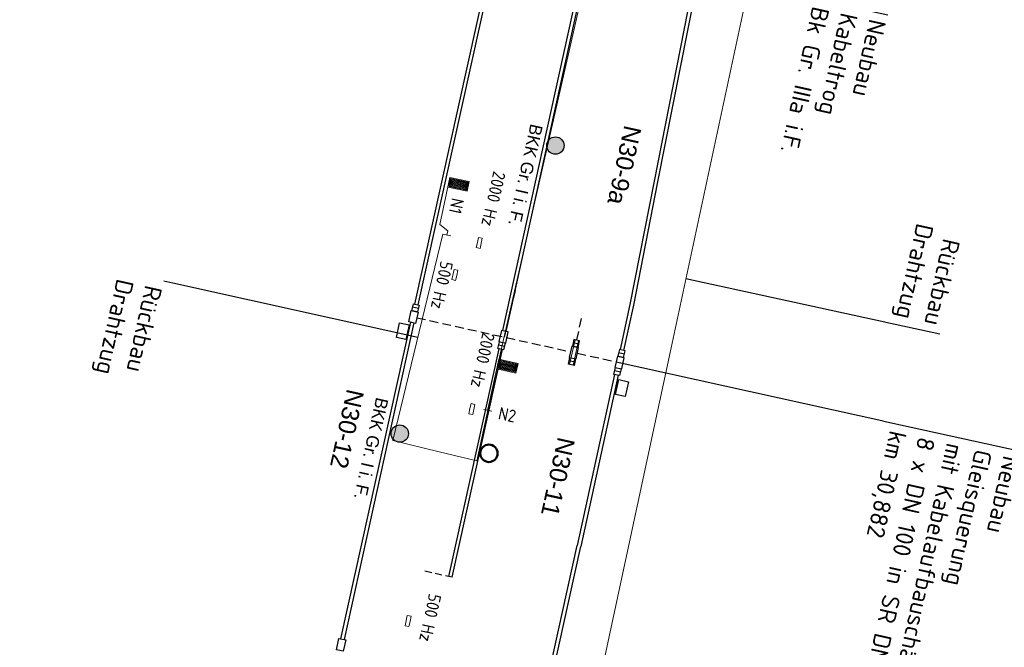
# Model space of a CAD drawing. Header units: metres. Extents: x 3425266 to 3446567, y 5432533 to 5452217.
# Tile 47 of 82: x 3435962 to 3436103, y 5440306 to 5440396. Entities that reach past the tile are written whole.
import ezdxf
from ezdxf import colors
from ezdxf.entities.mleader import LeaderData, LeaderLine
from ezdxf.enums import TextEntityAlignment as Align
from ezdxf.math import Vec2, Vec3

# ---------------------------------------------------------------- set-up
doc = ezdxf.new("R2010")
doc.units = ezdxf.units.M
doc.header["$MEASUREMENT"] = 0
doc.linetypes.add('DASHED', pattern=[0.75, 0.5, -0.25])
doc.linetypes.add('STRICHLINIEX2', pattern=[1.5, 1, -0.5])
for name, color, linetype, lineweight in [('MC-AL_Neubau_Planung-ESTW-Landau-Kabel_ausgeschaltet_LIN', 50, 'Continuous', 25), ('MC-AL_Neubau_Planung-ESTW-Landau-Kabel_ausgeschaltet_TXT', 50, 'Continuous', 25), ('MC-AL_Neubau_Planung-ESTW-Landau-Kabel_LIN', 10, 'Continuous', 25), ('MC-AL_Neubau_Planung-ESTW-Landau-OLA-Planung_LIN', 84, 'Continuous', 25), ('MC-AL_Neubau_Planung-ESTW-Landau-OLA-Planung_TXT', 84, 'Continuous', 25), ('MC_P_Beschriftung_Kabeltrog_TXT', 10, 'Continuous', 25), ('N_KTB', 10, 'Continuous', 25), ('N_KTB Verrohrung', 10, 'DASHED', 25), ('N_Nutzung Kabeltrog', 20, 'DASHED', 25), ('R_Draht', 40, 'Continuous', 18), ('R_Draht Text', 40, 'Continuous', 18), ('R_KTB', 40, 'Continuous', 18), ('R_Signale', 40, 'Continuous', 18)]:
    doc.layers.add(name, color=color, linetype=linetype, lineweight=lineweight)
doc.styles.add('Isocpeur', font='isocpeur.ttf')
doc.styles.add('K_ISOCP', font='k_isocp.shx')
doc.styles.get("Standard").update_dxf_attribs({"font": 'arial.ttf'})
doc.styles.add('TXT', font='iso8.shx')

# ---------------------------------------------------------------- blocks, each defined once
blk = doc.blocks.new('_None')

msp = doc.modelspace()

# ---------------------------------------------------------------- hatches: boundary and pattern name
at = {"layer": 'MC-AL_Neubau_Planung-ESTW-Landau-OLA-Planung_LIN'}
h = msp.add_hatch(color=256, dxfattribs=at)
h.dxf.hatch_style = 1
edge = h.paths.add_edge_path()
edge.add_arc((3436038.741, 5440378.284), 1.249, 0, 360)
h = msp.add_hatch(color=256, dxfattribs=at)
h.dxf.hatch_style = 1
edge = h.paths.add_edge_path()
edge.add_arc((3436016.433, 5440337.037), 1.249, 0, 360)

# ---------------------------------------------------------------- linework, layer by layer
at = {"layer": 'MC-AL_Neubau_Planung-ESTW-Landau-Kabel_LIN'}
for p, q in [((3436031.187, 5440351.787), (3436044.016, 5440409.92)), ((3436031.675, 5440351.679), (3436044.504, 5440409.812)), ((3436023.459, 5440316.569), (3436030.668, 5440349.18)), ((3436023.947, 5440316.461), (3436031.156, 5440349.072))]:
    msp.add_line(p, q, dxfattribs=at)
at = {"layer": 'MC-AL_Neubau_Planung-ESTW-Landau-Kabel_LIN', "linetype": 'STRICHLINIEX2'}
msp.add_line((3436023.947, 5440316.461), (3436019.882, 5440317.358), dxfattribs=at)
at = {"layer": 'MC-AL_Neubau_Planung-ESTW-Landau-OLA-Planung_LIN'}
for centre in [(3436038.741, 5440378.284), (3436016.433, 5440337.037)]:
    msp.add_circle(centre, 1.249, dxfattribs=at)
at = {"layer": 'MC-AL_Neubau_Planung-ESTW-Landau-OLA-Planung_LIN', "lineweight": 50}
msp.add_circle((3436029.21, 5440334.218), 1.249, dxfattribs=at)
at = {"layer": 'N_KTB', "flags": 128}
for points in [[(3436052.903, 5440373.202), (3436049.425, 5440355.528), (3436048.011, 5440349.06)], [(3436053.392, 5440373.098), (3436049.913, 5440355.421), (3436048.499, 5440348.952)], [(3436031.43, 5440349.524), (3436030.609, 5440349.705)], [(3436042.096, 5440349.855), (3436041.276, 5440350.036)], [(3436048.625, 5440348.412), (3436047.805, 5440348.593)]]:
    msp.add_lwpolyline(points, dxfattribs=at)
for points in [[(3436030.995, 5440351.822), (3436030.639, 5440350.211), (3436031.616, 5440349.995), (3436031.972, 5440351.606), (3436030.995, 5440351.822)], [(3436030.502, 5440349.217), (3436030.717, 5440350.194), (3436031.538, 5440350.012), (3436031.322, 5440349.036), (3436030.502, 5440349.217)], [(3436041.383, 5440350.525), (3436041.168, 5440349.548), (3436041.988, 5440349.367), (3436042.204, 5440350.343), (3436041.383, 5440350.525)], [(3436007.353, 5440306.093), (3436007.709, 5440307.704), (3436008.686, 5440307.488), (3436008.33, 5440305.877), (3436007.353, 5440306.093)]]:
    msp.add_lwpolyline(points, close=True, dxfattribs=at)
at = {"layer": 'N_KTB Verrohrung', "ltscale": 2.5, "flags": 128}
for points in [[(3436031.453, 5440350.847), (3436033.063, 5440357.676)], [(3436018.884, 5440353.629), (3436032.566, 5440350.605), (3436040.911, 5440348.76)]]:
    msp.add_lwpolyline(points, dxfattribs=at)
at = {"layer": 'N_Nutzung Kabeltrog', "ltscale": 2.5, "flags": 128}
msp.add_lwpolyline([(3436042.409, 5440353.505), (3436041.771, 5440350.439)], dxfattribs=at)
at = {"layer": 'R_Draht', "linetype": 'Continuous', "lineweight": 15}
for p, q in [((3436054.946, 5440454.247), (3436030.329, 5440346.315)), ((3436055.308, 5440349.308), (3436034.245, 5440250.958)), ((3436030.329, 5440346.315), (3436027.467, 5440333.153)), ((3436015.416, 5440336.05), (3436022.097, 5440334.444)), ((3436027.467, 5440333.153), (3436022.097, 5440334.444))]:
    msp.add_line(p, q, dxfattribs=at)
at = {"layer": 'R_Signale'}
for p, q in [((3436023.3, 5440366.049), (3436022.185, 5440366.966)), ((3436022.589, 5440365.586), (3436023.763, 5440365.338)), ((3436023.176, 5440365.462), (3436023.3, 5440366.049)), ((3436027.551, 5440364.404), (3436027.706, 5440365.138)), ((3436027.706, 5440365.138), (3436028.257, 5440365.021)), ((3436027.396, 5440363.671), (3436027.551, 5440364.404)), ((3436027.946, 5440363.554), (3436027.396, 5440363.671)), ((3436028.257, 5440365.021), (3436027.946, 5440363.554)), ((3436023.893, 5440359.091), (3436024.224, 5440360.554)), ((3436024.224, 5440360.554), (3436024.773, 5440360.43)), ((3436024.607, 5440359.698), (3436024.441, 5440358.967)), ((3436024.773, 5440360.43), (3436024.607, 5440359.698)), ((3436024.441, 5440358.967), (3436023.893, 5440359.091)), ((3436026.494, 5440340.617), (3436026.656, 5440341.349)), ((3436026.656, 5440341.349), (3436027.205, 5440341.227)), ((3436027.205, 5440341.227), (3436026.88, 5440339.763)), ((3436026.331, 5440339.885), (3436026.494, 5440340.617)), ((3436026.88, 5440339.763), (3436026.331, 5440339.885)), ((3436028.432, 5440340.5), (3436029.604, 5440340.241)), ((3436029.018, 5440340.371), (3436029.147, 5440340.957)), ((3436017.201, 5440309.53), (3436017.508, 5440310.998)), ((3436017.508, 5440310.998), (3436018.059, 5440310.883)), ((3436017.905, 5440310.149), (3436017.752, 5440309.415)), ((3436018.059, 5440310.883), (3436017.905, 5440310.149)), ((3436017.752, 5440309.415), (3436017.201, 5440309.53))]:
    msp.add_line(p, q, dxfattribs=at)
for points in [[(3436022.185, 5440366.966), (3436023.612, 5440373.717), (3436026.376, 5440373.133), (3436026.084, 5440371.751), (3436023.32, 5440372.335)], [(3436023.449, 5440372.418), (3436026, 5440371.879), (3436026.247, 5440373.049), (3436023.696, 5440373.588), (3436023.471, 5440372.525), (3436025.916, 5440372.008), (3436026.118, 5440372.965), (3436023.78, 5440373.459), (3436023.6, 5440372.609), (3436025.832, 5440372.137), (3436025.99, 5440372.881), (3436023.864, 5440373.33), (3436023.729, 5440372.692), (3436025.749, 5440372.266), (3436025.861, 5440372.797), (3436023.947, 5440373.202), (3436023.858, 5440372.776), (3436025.665, 5440372.394), (3436025.732, 5440372.713), (3436024.031, 5440373.073), (3436023.986, 5440372.86), (3436025.581, 5440372.523), (3436025.603, 5440372.629), (3436024.089, 5440372.95)], [(3436030.459, 5440346.398), (3436033.005, 5440345.836), (3436033.263, 5440347.003), (3436030.716, 5440347.565), (3436030.482, 5440346.504), (3436032.923, 5440345.965), (3436033.133, 5440346.92), (3436030.799, 5440347.435), (3436030.612, 5440346.587), (3436032.84, 5440346.095), (3436033.004, 5440346.838), (3436030.882, 5440347.306), (3436030.741, 5440346.669), (3436032.757, 5440346.224), (3436032.874, 5440346.755), (3436030.965, 5440347.176), (3436030.871, 5440346.752), (3436032.675, 5440346.354), (3436032.745, 5440346.672), (3436031.047, 5440347.047), (3436031, 5440346.835), (3436032.592, 5440346.484), (3436032.615, 5440346.59), (3436031.104, 5440346.923)]]:
    msp.add_lwpolyline(points, dxfattribs=at)

# ---------------------------------------------------------------- texts
at = {"layer": 'MC-AL_Neubau_Planung-ESTW-Landau-OLA-Planung_TXT', "insert": (3436051.097, 5440380.783), "char_height": 2.5, "attachment_point": 1, "rotation": 257.53501}
msp.add_mtext_dynamic_manual_height_columns('N30-9a', width=15.68388, gutter_width=1, heights=[0], dxfattribs=at)
at = {"layer": 'MC_P_Beschriftung_Kabeltrog_TXT', "char_height": 1.8, "attachment_point": 1, "rotation": 257.42995, "style": 'K_ISOCP'}
for insert in [(3436036.946, 5440381.097), (3436014.818, 5440341.932)]:
    msp.add_mtext_dynamic_manual_height_columns('BKK Gr. I i. F.', width=17.65098, gutter_width=12.5, heights=[0], dxfattribs=dict(at, insert=insert))
at = {"layer": 'R_Signale', "style": 'TXT'}
for s, rotation, p in [('2000 Hz', 257.01154, (3436029.866, 5440370.647)), ('N1', 258.06793, (3436024.562, 5440369.618)), ('500 Hz', 257.74106, (3436022.464, 5440358.282)), ('2000 Hz', 257.21696, (3436028.325, 5440347.552)), ('500 Hz', 257.87413, (3436020.793, 5440310.658))]:
    msp.add_text(s, height=1.8, rotation=rotation, dxfattribs=at).set_placement(p, align=Align.MIDDLE)

# ---------------------------------------------------------------- leaders
at = {"layer": 'MC-AL_Neubau_Planung-ESTW-Landau-Kabel_ausgeschaltet_TXT'}
ml = msp.add_multileader_mtext('Standard', dxfattribs=at)
ml.set_content('Neubau\\PKabeltrog\\PBk Gr. IIIa i.F.', color=256, style='Isocpeur')
ml.set_leader_properties()
ml.set_arrow_properties(name='NONE')
ml.build(insert=Vec2(0, 0))
ml.multileader.update_dxf_attribs({"has_text_frame": 1, "text_left_attachment_type": 0, "text_right_attachment_type": 0, "dogleg_length": 0, "arrow_head_size": 0.18})
ctx = ml.context
ctx.base_point, ctx.char_height, ctx.arrow_head_size, ctx.landing_gap_size, ctx.plane_origin, ctx.plane_x_axis, ctx.plane_y_axis = Vec3(3436086.387, 5440396.982), 2.5, 0.18, 1, Vec3(3436296.158, 5440300.618), Vec3(-0.215843, -0.9764281), Vec3(0.9764281, -0.215843)
ctx.left_attachment, ctx.right_attachment = 0, 0
notes = []
notes.append((ctx, [(0, (1, 1, 0), (3436086.387, 5440396.982), (-0.215843, -0.9764281), 0, [(0, [(3436059.255, 5440402.98)], 0, [])])]))
ctx.mtext.insert, ctx.mtext.text_direction, ctx.mtext.rotation, ctx.mtext.flow_direction = Vec3(3436086.171, 5440396.006), Vec3(-0.215843, -0.9764281), 4.4948339, 5
ctx.mtext.has_bg_fill, ctx.mtext.bg_color, ctx.mtext.bg_scale_factor, ctx.mtext.bg_transparency, ctx.mtext.use_window_bg_color = 1, -1027028792, 1.5, 0, 1
at = {"layer": 'R_Draht Text'}
ml = msp.add_multileader_mtext('Standard', dxfattribs=at)
ml.set_content('Rückbau\\PDrahtzug', color=256, style='Isocpeur')
ml.set_leader_properties()
ml.set_arrow_properties(name='NONE')
ml.build(insert=Vec2(0, 0))
ml.multileader.update_dxf_attribs({"has_text_frame": 1, "text_left_attachment_type": 0, "text_right_attachment_type": 0, "dogleg_length": 0, "arrow_head_size": 0.18})
ctx = ml.context
ctx.base_point, ctx.char_height, ctx.arrow_head_size, ctx.landing_gap_size, ctx.plane_origin, ctx.plane_x_axis, ctx.plane_y_axis = Vec3(3436097.123, 5440366.211), 2.5, 0.18, 1, Vec3(3435983.24, 5440363.624), Vec3(-0.215843, -0.9764281), Vec3(0.9764281, -0.215843)
ctx.left_attachment, ctx.right_attachment, ctx.text_align_type = 0, 0, 2
notes.append((ctx, [(0, (1, 1, 0), (3436093.831, 5440351.32), (0.215843, 0.9764281), 0, [(0, [(3436057.446, 5440359.238)], 0, [])])]))
ctx.mtext.insert, ctx.mtext.text_direction, ctx.mtext.rotation, ctx.mtext.alignment, ctx.mtext.flow_direction = Vec3(3436094.047, 5440352.297), Vec3(-0.215843, -0.9764281), 4.4948339, 3, 5
ctx.mtext.has_bg_fill, ctx.mtext.bg_color, ctx.mtext.bg_scale_factor, ctx.mtext.bg_transparency, ctx.mtext.use_window_bg_color = 1, -1027028792, 1.5, 0, 1
for ctx, leaders in notes:
    for number, flags, end, landing, length, lines in leaders:
        leader = LeaderData()
        leader.index, (leader.has_last_leader_line, leader.has_dogleg_vector, leader.attachment_direction) = number, flags
        leader.last_leader_point, leader.dogleg_vector, leader.dogleg_length = Vec3(end), Vec3(landing), length
        for number, points, colour, breaks in lines:
            line = LeaderLine()
            line.index, line.vertices, line.color, line.breaks = number, Vec3.list(points), colors.encode_raw_color(colour), breaks
            leader.lines.append(line)
        ctx.leaders.append(leader)

# ---------------------------------------------------------------- next in the draw order: linework, layer by layer
at = {"layer": 'N_KTB', "flags": 128}
for points in [[(3436071.104, 5440468.057), (3436058.268, 5440400.46), (3436052.881, 5440373.207)], [(3436071.592, 5440467.949), (3436058.756, 5440400.352), (3436053.369, 5440373.103)]]:
    msp.add_lwpolyline(points, dxfattribs=at)
at = {"layer": 'R_Draht', "linetype": 'Continuous', "lineweight": 15}
msp.add_line((3436065.813, 5440398.106), (3436055.308, 5440349.308), dxfattribs=at)

# ---------------------------------------------------------------- next in the draw order: leaders
at = {"layer": 'MC-AL_Neubau_Planung-ESTW-Landau-Kabel_ausgeschaltet_TXT'}
ml = msp.add_multileader_mtext('Standard', dxfattribs=at)
ml.set_content('Neubau\\PGleisquerung\\Pmit Kabelaufbauschächten Gr. V\\P8 x DN 100 in SR DN 400\\Pkm 30,882', color=256, style='Isocpeur')
ml.set_leader_properties()
ml.set_arrow_properties(name='NONE')
ml.build(insert=Vec2(0, 0))
ml.multileader.update_dxf_attribs({"has_text_frame": 1, "text_left_attachment_type": 0, "text_right_attachment_type": 0, "dogleg_length": 0, "arrow_head_size": 0.18})
ctx = ml.context
ctx.base_point, ctx.char_height, ctx.arrow_head_size, ctx.landing_gap_size, ctx.plane_origin, ctx.plane_x_axis, ctx.plane_y_axis = Vec3(3436105.624, 5440334.455), 2.5, 0.18, 1, Vec3(3436310.611, 5440245.195), Vec3(-0.215843, -0.9764281), Vec3(0.9764281, -0.215843)
ctx.left_attachment, ctx.right_attachment = 0, 0
notes = []
notes.append((ctx, [(0, (1, 1, 0), (3436105.624, 5440334.455), (-0.215843, -0.9764281), 0, [(0, [(3436047.441, 5440347.317)], 0, [])])]))
ctx.mtext.insert, ctx.mtext.text_direction, ctx.mtext.rotation, ctx.mtext.flow_direction = Vec3(3436105.408, 5440333.479), Vec3(-0.215843, -0.9764281), 4.4948339, 5
ctx.mtext.has_bg_fill, ctx.mtext.bg_color, ctx.mtext.bg_scale_factor, ctx.mtext.bg_transparency, ctx.mtext.use_window_bg_color = 1, -1027028792, 1.5, 0, 1
at = {"layer": 'R_Draht Text'}
ml = msp.add_multileader_mtext('Standard', dxfattribs=at)
ml.set_content('Rückbau\\PDrahtzug', color=256, style='Isocpeur')
ml.set_leader_properties()
ml.set_arrow_properties(name='NONE')
ml.build(insert=Vec2(0, 0))
ml.multileader.update_dxf_attribs({"has_text_frame": 1, "text_left_attachment_type": 0, "text_right_attachment_type": 0, "dogleg_length": 0, "arrow_head_size": 0.18})
ctx = ml.context
ctx.base_point, ctx.char_height, ctx.arrow_head_size, ctx.landing_gap_size, ctx.plane_origin, ctx.plane_x_axis, ctx.plane_y_axis = Vec3(3435982.62, 5440358.861), 2.5, 0.18, 1, Vec3(3435897.798, 5440365.593), Vec3(-0.215843, -0.9764281), Vec3(0.9764281, -0.215843)
ctx.left_attachment, ctx.right_attachment = 0, 0
notes.append((ctx, [(1, (1, 1, 0), (3435982.62, 5440358.861), (0.7838916, -0.6208977), 0, [(0, [(3436019.003, 5440350.818)], 0, [])])]))
ctx.mtext.insert, ctx.mtext.text_direction, ctx.mtext.rotation, ctx.mtext.flow_direction = Vec3(3435982.404, 5440357.884), Vec3(-0.215843, -0.9764281), 4.4948339, 5
ctx.mtext.has_bg_fill, ctx.mtext.bg_color, ctx.mtext.bg_scale_factor, ctx.mtext.bg_transparency, ctx.mtext.use_window_bg_color = 1, -1027028792, 1.5, 0, 1
for ctx, leaders in notes:
    for number, flags, end, landing, length, lines in leaders:
        leader = LeaderData()
        leader.index, (leader.has_last_leader_line, leader.has_dogleg_vector, leader.attachment_direction) = number, flags
        leader.last_leader_point, leader.dogleg_vector, leader.dogleg_length = Vec3(end), Vec3(landing), length
        for number, points, colour, breaks in lines:
            line = LeaderLine()
            line.index, line.vertices, line.color, line.breaks = number, Vec3.list(points), colors.encode_raw_color(colour), breaks
            leader.lines.append(line)
        ctx.leaders.append(leader)

# ---------------------------------------------------------------- next in the draw order: linework, layer by layer
at = {"layer": 'MC-AL_Neubau_Planung-ESTW-Landau-Kabel_ausgeschaltet_LIN', "flags": 128}
for points in [[(3436015.939, 5440350.794), (3436016.409, 5440352.921), (3436017.785, 5440352.616), (3436017.315, 5440350.49), (3436015.939, 5440350.794)], [(3436047.365, 5440342.638), (3436047.835, 5440344.765), (3436049.211, 5440344.461), (3436048.741, 5440342.334), (3436047.365, 5440342.638)]]:
    msp.add_lwpolyline(points, close=True, dxfattribs=at)
at = {"layer": 'N_KTB', "flags": 128}
for points in [[(3436052.628, 5440498.286), (3436051.294, 5440495.288), (3436048.024, 5440489.787), (3436035.005, 5440430.032), (3436018.546, 5440355.573)], [(3436053.106, 5440498.129), (3436051.739, 5440495.058), (3436048.495, 5440489.601), (3436035.494, 5440429.925), (3436019.034, 5440355.465)], [(3436019.092, 5440354.94), (3436018.272, 5440355.121)], [(3436017.974, 5440352.985), (3436007.952, 5440307.65)], [(3436018.462, 5440352.878), (3436008.44, 5440307.542)], [(3436041.524, 5440347.268), (3436040.704, 5440347.449)], [(3436047.232, 5440345.494), (3436041.88, 5440321)], [(3436047.72, 5440345.386), (3436042.368, 5440320.892)], [(3436048.053, 5440345.824), (3436047.233, 5440346.005)], [(3435995.694, 5440111.883), (3436041.88, 5440321)], [(3435996.182, 5440111.775), (3436042.368, 5440320.892)]]:
    msp.add_lwpolyline(points, dxfattribs=at)
for points in [[(3436018.164, 5440354.633), (3436018.38, 5440355.61), (3436019.2, 5440355.428), (3436018.984, 5440354.452), (3436018.164, 5440354.633)], [(3436017.73, 5440353.039), (3436018.086, 5440354.65), (3436019.062, 5440354.435), (3436018.706, 5440352.824), (3436017.73, 5440353.039)], [(3436041.09, 5440349.565), (3436040.733, 5440347.954), (3436041.71, 5440347.738), (3436042.066, 5440349.35), (3436041.09, 5440349.565)], [(3436047.619, 5440348.122), (3436047.263, 5440346.511), (3436048.239, 5440346.295), (3436048.595, 5440347.906), (3436047.619, 5440348.122)], [(3436047.913, 5440349.081), (3436047.697, 5440348.105), (3436048.517, 5440347.923), (3436048.733, 5440348.9), (3436047.913, 5440349.081)], [(3436040.596, 5440346.961), (3436040.812, 5440347.937), (3436041.632, 5440347.756), (3436041.416, 5440346.779), (3436040.596, 5440346.961)], [(3436047.125, 5440345.517), (3436047.341, 5440346.494), (3436048.161, 5440346.312), (3436047.945, 5440345.336), (3436047.125, 5440345.517)]]:
    msp.add_lwpolyline(points, close=True, dxfattribs=at)
at = {"layer": 'N_KTB Verrohrung', "ltscale": 2.5, "flags": 128}
msp.add_lwpolyline([(3436041.888, 5440348.544), (3436047.441, 5440347.317)], dxfattribs=at)
at = {"layer": 'R_Draht', "linetype": 'Continuous', "lineweight": 15}
msp.add_line((3436022.589, 5440365.586), (3436015.416, 5440336.05), dxfattribs=at)
at = {"layer": 'R_KTB'}
for points in [[(3436041.559, 5440350.486), (3436040.778, 5440346.92)], [(3436042.047, 5440350.378), (3436041.278, 5440346.81)]]:
    msp.add_lwpolyline(points, dxfattribs=at)
at = {"layer": 'R_Signale'}
msp.add_lwpolyline([(3436029.147, 5440340.957), (3436030.634, 5440347.694), (3436033.392, 5440347.086), (3436033.088, 5440345.706), (3436030.329, 5440346.315)], dxfattribs=at)

# ---------------------------------------------------------------- next in the draw order: texts
at = {"layer": 'MC-AL_Neubau_Planung-ESTW-Landau-OLA-Planung_TXT', "char_height": 2.5, "attachment_point": 1, "rotation": 257.53501}
for s, insert in [('N30-12', (3436011.329, 5440343.017)), ('N30-11', (3436041.565, 5440336.142))]:
    msp.add_mtext_dynamic_manual_height_columns(s, width=15.68388, gutter_width=1, heights=[0], dxfattribs=dict(at, insert=insert))
at = {"layer": 'R_Signale', "style": 'TXT'}
msp.add_text('N2', height=1.8, rotation=347.55625, dxfattribs=at).set_placement((3436031.837, 5440339.736), align=Align.MIDDLE)

doc.saveas('drawing.dxf')
